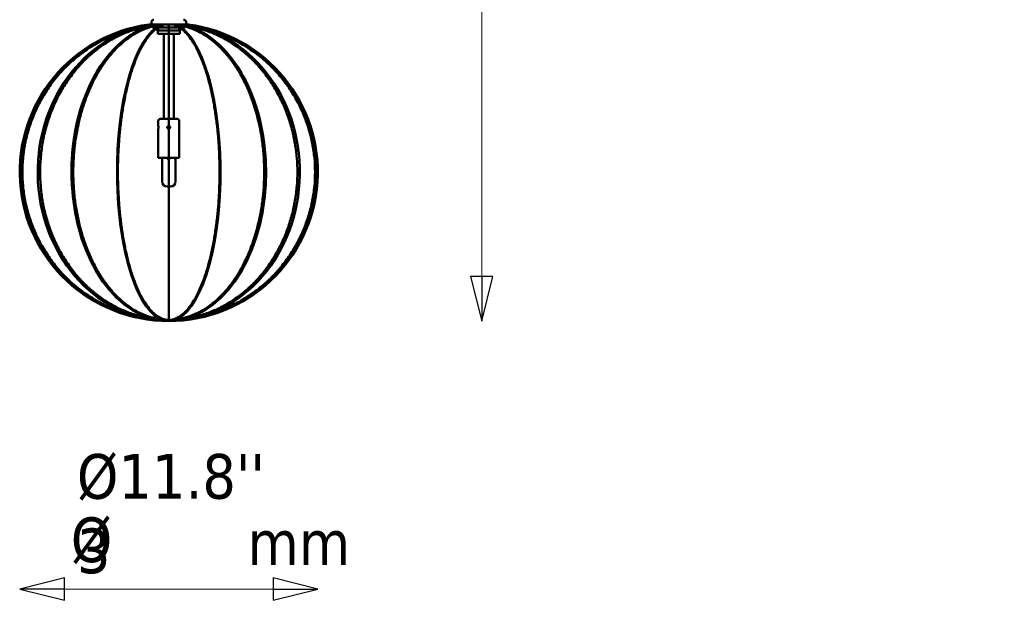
# Model space of a CAD drawing. Header units: millimetres. Extents: x 313 to 4591, y 679 to 5480.
# Tile 8 of 19: x 3562 to 4553, y 679 to 1264. Entities that reach past the tile are written whole.
import ezdxf

# ---------------------------------------------------------------- set-up
doc = ezdxf.new("R2010")
doc.units = ezdxf.units.MM
doc.header["$LTSCALE"] = 15
for name, color, linetype, lineweight in [('Symbol (ISO)', 7, 'Continuous', 25), ('Widoczne (ISO)', 7, 'Continuous', 50), ('Wymiar (ISO)', 7, 'Continuous', 25)]:
    doc.layers.add(name, color=color, linetype=linetype, lineweight=lineweight)
doc.styles.add('Tekst notatki (ISO)', font='tahoma.ttf')
doc.dimstyles.new('Domyślne (ISO)', dxfattribs={"dimscale": 15, "dimtxt": 3, "dimasz": 3, "dimexe": 3.175, "dimexo": 0, "dimgap": 0.762, "dimtad": 1, "dimdec": 1, "dimlfac": 0.03937, "dimrnd": 1e-08, "dimzin": 0, "dimdsep": 46, "dimtxsty": 'Tekst notatki (ISO)', "dimblk": 'Filled-1', "dimcen": 0.09, "dimdle": 10, "dimclrd": 256, "dimclre": 256, "dimclrt": 256, "dimazin": 2, "dimtfac": 1, "dimtmove": 0, "dimatfit": 3, "dimfxl": 1, "dimtolj": 1, "dimlwd": 15, "dimlwe": 15, "dimarcsym": 0})

# ---------------------------------------------------------------- blocks, each defined once
blk = doc.blocks.new('Filled-1')
at = {"color": 0}
for p, q in [((0, 0), (-1, 0.25)), ((-1, 0.25), (-1, -0.25)), ((-1, 0), (0, 0)), ((-1, -0.25), (0, 0))]:
    blk.add_line(p, q, dxfattribs=at)
at = {"color": 0, "flags": 128}
blk.add_lwpolyline([(-1, -0.25), (0, 0), (-1, 0.25), (-1, -0.25)], dxfattribs=at)
at = {"color": 0}
blk.add_solid([(-1, -0.25), (0, 0), (-1, 0.25), (-1, -0.25)], dxfattribs=at)
blk = doc.blocks.new('*D18')
at = {"layer": 'Defpoints', "color": 0, "transparency": 16777216}
for p in [(3767.26, 2657.19), (4027.26, 2657.19), (3712.26, 960.69)]:
    blk.add_point(p, dxfattribs=at)
at = {"layer": 'Wymiar (ISO)', "lineweight": 15, "transparency": 16777216}
blk.add_line((4027.26, 1005.69), (4027.26, 2612.19), dxfattribs=at)
at = {"layer": 'Wymiar (ISO)', "lineweight": 15, "transparency": 16777216, "xscale": 45, "yscale": 45, "zscale": 45}
for p, rotation in [((4027.26, 2657.19), 90), ((4027.26, 960.69), 270)]:
    blk.add_blockref('Filled-1', p, dxfattribs=dict(at, rotation=rotation))
at = {"layer": 'Wymiar (ISO)', "lineweight": 18, "transparency": 16777216, "insert": (3892.84, 1660.68), "char_height": 45, "attachment_point": 1, "rotation": 90, "style": 'Tekst notatki (ISO)'}
blk.add_mtext("\\A1; ''\\fTahoma|b0|i0;{\\H45.0000;20.5'' - 520 mm\\P}\\fTahoma|b0|i0;{\\H45.0000;138.6'' - 3520 mm\\P}", dxfattribs=at)
blk = doc.blocks.new('*D22')
at = {"layer": 'Defpoints', "color": 0, "transparency": 16777216}
for p in [(3562.26, 1110.69), (3862.26, 1110.69), (3862.26, 690.69)]:
    blk.add_point(p, dxfattribs=at)
at = {"layer": 'Wymiar (ISO)', "lineweight": 15, "transparency": 16777216}
blk.add_line((3607.26, 690.69), (3817.26, 690.69), dxfattribs=at)
at = {"layer": 'Wymiar (ISO)', "lineweight": 15, "transparency": 16777216, "xscale": 45, "yscale": 45, "zscale": 45, "rotation": 180}
blk.add_blockref('Filled-1', (3562.26, 690.69), dxfattribs=at)
at = {"layer": 'Wymiar (ISO)', "lineweight": 15, "transparency": 16777216, "xscale": 45, "yscale": 45, "zscale": 45}
blk.add_blockref('Filled-1', (3862.26, 690.69), dxfattribs=at)
at = {"layer": 'Wymiar (ISO)', "lineweight": 18, "transparency": 16777216, "insert": (3619.84, 826.77), "char_height": 45, "attachment_point": 1, "style": 'Tekst notatki (ISO)'}
blk.add_mtext("\\A1;\\fTahoma|b0|i0;{\\H45.0000;Ø11.8''}\\P3", dxfattribs=at)

msp = doc.modelspace()

# ---------------------------------------------------------------- linework, layer by layer
at = {"layer": 'Widoczne (ISO)'}
for p, q in [((3692.26, 1259.35), (3692.26, 1259.19)), ((3692.26, 1259.19), (3732.26, 1259.19)), ((3694.76, 1261.69), (3694.76, 1259.19)), ((3694.76, 1259.19), (3729.76, 1259.19)), ((3695.76, 1259.19), (3695.76, 1256.19)), ((3712.26, 960.69), (3712.26, 1259.39)), ((3712.26, 961.88), (3712.26, 1258.59)), ((3728.76, 1259.19), (3728.76, 1256.19)), ((3729.76, 1261.69), (3729.76, 1259.19)), ((3732.26, 1259.35), (3732.26, 1259.19)), ((3695.76, 1256.19), (3728.76, 1256.19)), ((3700.88, 1256.19), (3700.88, 1252.49)), ((3700.88, 1252.49), (3701.26, 1252.49)), ((3701.19, 1252.19), (3700.88, 1252.49)), ((3701.26, 1252.19), (3701.19, 1252.19)), ((3701.26, 1254.4), (3701.26, 1253.19)), ((3701.26, 1253.19), (3723.26, 1253.19)), ((3701.26, 1253.19), (3701.26, 1249.96)), ((3701.26, 1249.96), (3723.26, 1249.96)), ((3701.76, 1256.19), (3701.76, 1253.42)), ((3701.76, 1256.19), (3722.76, 1256.19)), ((3707.26, 1249.96), (3707.26, 1164.19)), ((3717.26, 1249.96), (3717.26, 1164.19)), ((3722.76, 1256.19), (3722.76, 1253.42)), ((3723.26, 1253.19), (3723.26, 1254.45)), ((3723.26, 1249.96), (3723.26, 1253.19)), ((3701.76, 1157.19), (3701.76, 1162.19)), ((3703.76, 1164.19), (3720.76, 1164.19)), ((3722.76, 1157.19), (3722.76, 1162.19)), ((3701.76, 1125.19), (3701.76, 1154.19)), ((3712.26, 1157.19), (3712.26, 1154.19)), ((3712.26, 1154.19), (3712.26, 1157.19)), ((3722.76, 1125.19), (3722.76, 1154.19)), ((3701.76, 1125.19), (3722.76, 1125.19)), ((3705.51, 1101.19), (3705.51, 1123.19)), ((3710.26, 1125.19), (3710.26, 1125.15)), ((3714.26, 1125.15), (3714.26, 1125.19)), ((3719.01, 1101.19), (3719.01, 1123.19)), ((3714.01, 1096.19), (3710.51, 1096.19)), ((3712.26, 1096.19), (3712.26, 960.69)), ((3712.26, 961.88), (3712.26, 1096.19))]:
    msp.add_line(p, q, dxfattribs=at)
for centre, radius, start, end in [((3712.26, 1110.69), 150, 97.54517, 270), ((3712.26, 1110.69), 150, 97.54517, 270), ((3712.26, 1110.69), 148.81, 96.36614, 270), ((3697.26, 1261.69), 2.5, 90, 180), ((3712.26, 1110.69), 150, 270, 82.45483), ((3712.26, 1110.69), 150, 270, 82.45483), ((3712.26, 1110.69), 148.81, 270, 83.63386), ((3727.26, 1261.69), 2.5, 0, 90), ((3712.26, 1180.26), 75, 81.5662, 81.95215), ((3703.76, 1162.19), 2, 90, 180), ((3720.76, 1162.19), 2, 0, 90), ((3707.51, 1123.19), 2, 90, 180), ((3717.01, 1123.19), 2, 0, 90), ((3710.51, 1101.19), 5, 180, 270), ((3714.01, 1101.19), 5, 270, 0)]:
    msp.add_arc(centre, radius, start, end, dxfattribs=at)
for ratio, start_param, end_param in [(0.879385, 3.274653, 6.283185), (0.879385, 3.273281, 6.283185), (0.652704, 3.310931, 6.283185), (0.652704, 3.273281, 6.283185), (0.347296, 3.273281, 6.283185), (0.879385, 0, 3.009905), (0.652704, 0, 3.009905), (0.347296, 0, 3.009905), (0.879385, 0, 3.008532), (0.652704, 0, 2.972255), (0.347296, 3.387158, 6.283185), (0.347296, 0, 2.896027)]:
    msp.add_ellipse((3712.26, 1110.69), major_axis=(0, -150), ratio=ratio, start_param=start_param, end_param=end_param, dxfattribs=at)
for points, knots in [([(3712.26, 961.88), (3707.66, 961.88), (3702.86, 962.1), (3693.09, 963.06), (3688.13, 963.81), (3678.31, 965.8), (3673.45, 967.06), (3664.07, 969.99), (3659.55, 971.67), (3651.11, 975.25), (3646.79, 977.31), (3638.21, 981.98), (3633.94, 984.58), (3625.7, 990.22), (3621.72, 993.25), (3614.23, 999.56), (3610.72, 1002.84), (3604.34, 1009.38), (3601.17, 1012.93), (3595.07, 1020.49), (3592.14, 1024.51), (3586.71, 1032.83), (3584.2, 1037.13), (3579.7, 1045.77), (3577.71, 1050.12), (3574.3, 1058.55), (3572.72, 1063.03), (3569.94, 1072.31), (3568.75, 1077.12), (3566.86, 1086.83), (3566.16, 1091.74), (3565.25, 1101.4), (3565.04, 1106.15), (3565.04, 1110.69), (3565.04, 1115.23), (3565.25, 1119.98), (3566.16, 1129.63), (3566.86, 1134.54), (3568.75, 1144.25), (3569.94, 1149.06), (3572.72, 1158.35), (3574.3, 1162.82), (3577.71, 1171.25), (3579.7, 1175.6), (3584.2, 1184.25), (3586.71, 1188.55), (3592.14, 1196.86), (3595.07, 1200.88), (3601.17, 1208.45), (3604.34, 1212), (3610.72, 1218.53), (3614.23, 1221.81), (3621.72, 1228.13), (3625.7, 1231.16), (3633.94, 1236.79), (3638.21, 1239.39), (3646.79, 1244.06), (3651.11, 1246.13), (3659.55, 1249.71), (3664.07, 1251.38), (3673.45, 1254.32), (3678.31, 1255.57), (3687.47, 1257.44), (3691.76, 1258.11), (3696.01, 1258.59)], [-22.087979, -22.087979, -22.087979, -22.087979, -20.688712, -20.688712, -19.289446, -19.289446, -17.890179, -17.890179, -16.490912, -16.490912, -15.102969, -15.102969, -13.715027, -13.715027, -12.327084, -12.327084, -10.939141, -10.939141, -9.56628, -9.56628, -8.193418, -8.193418, -6.820557, -6.820557, -5.447696, -5.447696, -4.085772, -4.085772, -2.723848, -2.723848, -1.361924, -1.361924, 0, 0, 0, 1.361924, 1.361924, 2.723848, 2.723848, 4.085772, 4.085772, 5.447696, 5.447696, 6.820557, 6.820557, 8.193418, 8.193418, 9.56628, 9.56628, 10.939141, 10.939141, 12.327084, 12.327084, 13.715027, 13.715027, 15.102969, 15.102969, 16.490912, 16.490912, 17.890179, 17.890179, 19.289446, 19.289446, 20.501308, 20.501308, 20.501308, 20.501308]), ([(3712.26, 961.88), (3707.66, 961.88), (3702.86, 962.1), (3693.09, 963.06), (3688.13, 963.81), (3678.31, 965.8), (3673.45, 967.06), (3664.07, 969.99), (3659.55, 971.67), (3651.11, 975.25), (3646.79, 977.31), (3638.21, 981.98), (3633.94, 984.58), (3625.7, 990.22), (3621.72, 993.25), (3614.23, 999.56), (3610.72, 1002.84), (3604.34, 1009.38), (3601.17, 1012.93), (3595.07, 1020.49), (3592.14, 1024.51), (3586.71, 1032.83), (3584.2, 1037.13), (3579.7, 1045.77), (3577.71, 1050.12), (3574.3, 1058.55), (3572.72, 1063.03), (3569.94, 1072.31), (3568.75, 1077.12), (3566.86, 1086.83), (3566.16, 1091.74), (3565.25, 1101.4), (3565.04, 1106.15), (3565.04, 1110.69), (3565.04, 1115.23), (3565.25, 1119.98), (3566.16, 1129.63), (3566.86, 1134.54), (3568.75, 1144.25), (3569.94, 1149.06), (3572.72, 1158.35), (3574.3, 1162.82), (3577.71, 1171.25), (3579.7, 1175.6), (3584.2, 1184.25), (3586.71, 1188.55), (3592.14, 1196.86), (3595.07, 1200.88), (3601.17, 1208.45), (3604.34, 1212), (3610.72, 1218.53), (3614.23, 1221.81), (3621.72, 1228.13), (3625.7, 1231.16), (3633.94, 1236.79), (3638.21, 1239.39), (3646.79, 1244.06), (3651.11, 1246.13), (3659.55, 1249.71), (3664.07, 1251.38), (3673.45, 1254.32), (3678.31, 1255.57), (3687.39, 1257.42), (3691.59, 1258.08), (3695.76, 1258.56)], [-22.087979, -22.087979, -22.087979, -22.087979, -20.688712, -20.688712, -19.289446, -19.289446, -17.890179, -17.890179, -16.490912, -16.490912, -15.102969, -15.102969, -13.715027, -13.715027, -12.327084, -12.327084, -10.939141, -10.939141, -9.56628, -9.56628, -8.193418, -8.193418, -6.820557, -6.820557, -5.447696, -5.447696, -4.085772, -4.085772, -2.723848, -2.723848, -1.361924, -1.361924, 0, 0, 0, 1.361924, 1.361924, 2.723848, 2.723848, 4.085772, 4.085772, 5.447696, 5.447696, 6.820557, 6.820557, 8.193418, 8.193418, 9.56628, 9.56628, 10.939141, 10.939141, 12.327084, 12.327084, 13.715027, 13.715027, 15.102969, 15.102969, 16.490912, 16.490912, 17.890179, 17.890179, 19.289446, 19.289446, 20.477465, 20.477465, 20.477465, 20.477465]), ([(3712.26, 961.88), (3708.22, 961.88), (3703.99, 962.1), (3695.4, 963.06), (3691.04, 963.81), (3682.4, 965.8), (3678.13, 967.06), (3669.88, 969.99), (3665.91, 971.67), (3658.48, 975.25), (3654.69, 977.31), (3647.14, 981.98), (3643.39, 984.58), (3636.14, 990.22), (3632.64, 993.25), (3626.05, 999.56), (3622.97, 1002.84), (3617.35, 1009.38), (3614.56, 1012.93), (3609.2, 1020.49), (3606.63, 1024.51), (3601.85, 1032.83), (3599.64, 1037.13), (3595.69, 1045.77), (3593.94, 1050.12), (3590.94, 1058.55), (3589.55, 1063.03), (3587.11, 1072.31), (3586.06, 1077.12), (3584.4, 1086.83), (3583.78, 1091.74), (3582.98, 1101.4), (3582.8, 1106.15), (3582.8, 1110.69), (3582.8, 1115.23), (3582.98, 1119.98), (3583.78, 1129.63), (3584.4, 1134.54), (3586.06, 1144.25), (3587.11, 1149.06), (3589.55, 1158.35), (3590.94, 1162.82), (3593.94, 1171.25), (3595.69, 1175.6), (3599.64, 1184.25), (3601.85, 1188.55), (3606.63, 1196.86), (3609.2, 1200.88), (3614.56, 1208.45), (3617.35, 1212), (3622.97, 1218.53), (3626.05, 1221.81), (3632.64, 1228.13), (3636.14, 1231.16), (3643.39, 1236.79), (3647.14, 1239.39), (3654.69, 1244.06), (3658.48, 1246.13), (3665.91, 1249.71), (3669.88, 1251.38), (3678.13, 1254.32), (3682.4, 1255.57), (3690.46, 1257.44), (3694.23, 1258.11), (3697.97, 1258.59)], [-22.087979, -22.087979, -22.087979, -22.087979, -20.688712, -20.688712, -19.289446, -19.289446, -17.890179, -17.890179, -16.490912, -16.490912, -15.102969, -15.102969, -13.715027, -13.715027, -12.327084, -12.327084, -10.939141, -10.939141, -9.56628, -9.56628, -8.193418, -8.193418, -6.820557, -6.820557, -5.447696, -5.447696, -4.085772, -4.085772, -2.723848, -2.723848, -1.361924, -1.361924, 0, 0, 0, 1.361924, 1.361924, 2.723848, 2.723848, 4.085772, 4.085772, 5.447696, 5.447696, 6.820557, 6.820557, 8.193418, 8.193418, 9.56628, 9.56628, 10.939141, 10.939141, 12.327084, 12.327084, 13.715027, 13.715027, 15.102969, 15.102969, 16.490912, 16.490912, 17.890179, 17.890179, 19.289446, 19.289446, 20.501308, 20.501308, 20.501308, 20.501308]), ([(3712.26, 961.88), (3709.26, 961.88), (3706.12, 962.1), (3699.75, 963.06), (3696.51, 963.81), (3690.1, 965.8), (3686.93, 967.06), (3680.8, 969.99), (3677.85, 971.67), (3672.34, 975.25), (3669.53, 977.31), (3663.93, 981.98), (3661.14, 984.58), (3655.76, 990.22), (3653.16, 993.25), (3648.27, 999.56), (3645.98, 1002.84), (3641.82, 1009.38), (3639.75, 1012.93), (3635.77, 1020.49), (3633.86, 1024.51), (3630.31, 1032.83), (3628.67, 1037.13), (3625.74, 1045.77), (3624.44, 1050.12), (3622.21, 1058.55), (3621.18, 1063.03), (3619.37, 1072.31), (3618.59, 1077.12), (3617.36, 1086.83), (3616.9, 1091.74), (3616.31, 1101.4), (3616.17, 1106.15), (3616.17, 1110.69), (3616.17, 1115.23), (3616.31, 1119.98), (3616.9, 1129.63), (3617.36, 1134.54), (3618.59, 1144.25), (3619.37, 1149.06), (3621.18, 1158.35), (3622.21, 1162.82), (3624.44, 1171.25), (3625.74, 1175.6), (3628.67, 1184.25), (3630.31, 1188.55), (3633.86, 1196.86), (3635.77, 1200.88), (3639.75, 1208.45), (3641.82, 1212), (3645.98, 1218.53), (3648.27, 1221.81), (3653.16, 1228.13), (3655.76, 1231.16), (3661.14, 1236.79), (3663.93, 1239.39), (3669.53, 1244.06), (3672.34, 1246.13), (3677.85, 1249.71), (3680.8, 1251.38), (3686.93, 1254.32), (3690.1, 1255.57), (3696.08, 1257.44), (3698.88, 1258.11), (3701.65, 1258.59)], [-22.087979, -22.087979, -22.087979, -22.087979, -20.688712, -20.688712, -19.289446, -19.289446, -17.890179, -17.890179, -16.490912, -16.490912, -15.102969, -15.102969, -13.715027, -13.715027, -12.327084, -12.327084, -10.939141, -10.939141, -9.56628, -9.56628, -8.193418, -8.193418, -6.820557, -6.820557, -5.447696, -5.447696, -4.085772, -4.085772, -2.723848, -2.723848, -1.361924, -1.361924, 0, 0, 0, 1.361924, 1.361924, 2.723848, 2.723848, 4.085772, 4.085772, 5.447696, 5.447696, 6.820557, 6.820557, 8.193418, 8.193418, 9.56628, 9.56628, 10.939141, 10.939141, 12.327084, 12.327084, 13.715027, 13.715027, 15.102969, 15.102969, 16.490912, 16.490912, 17.890179, 17.890179, 19.289446, 19.289446, 20.501308, 20.501308, 20.501308, 20.501308]), ([(3712.26, 961.88), (3710.66, 961.88), (3708.99, 962.1), (3705.6, 963.06), (3703.88, 963.81), (3700.47, 965.8), (3698.78, 967.06), (3695.52, 969.99), (3693.95, 971.67), (3691.02, 975.25), (3689.52, 977.31), (3686.54, 981.98), (3685.06, 984.58), (3682.2, 990.22), (3680.81, 993.25), (3678.21, 999.56), (3676.99, 1002.84), (3674.78, 1009.38), (3673.68, 1012.93), (3671.56, 1020.49), (3670.54, 1024.51), (3668.65, 1032.83), (3667.78, 1037.13), (3666.22, 1045.77), (3665.53, 1050.12), (3664.35, 1058.55), (3663.8, 1063.03), (3662.83, 1072.31), (3662.42, 1077.12), (3661.76, 1086.83), (3661.52, 1091.74), (3661.2, 1101.4), (3661.13, 1106.15), (3661.13, 1110.69), (3661.13, 1115.23), (3661.2, 1119.98), (3661.52, 1129.63), (3661.76, 1134.54), (3662.42, 1144.25), (3662.83, 1149.06), (3663.8, 1158.35), (3664.35, 1162.82), (3665.53, 1171.25), (3666.22, 1175.6), (3667.78, 1184.25), (3668.65, 1188.55), (3670.54, 1196.86), (3671.56, 1200.88), (3673.68, 1208.45), (3674.78, 1212), (3676.99, 1218.53), (3678.21, 1221.81), (3680.81, 1228.13), (3682.2, 1231.16), (3685.06, 1236.79), (3686.54, 1239.39), (3689.52, 1244.06), (3691.02, 1246.13), (3693.95, 1249.71), (3695.52, 1251.38), (3698.78, 1254.32), (3700.47, 1255.57), (3703.65, 1257.44), (3705.14, 1258.11), (3706.61, 1258.59)], [-22.087979, -22.087979, -22.087979, -22.087979, -20.688712, -20.688712, -19.289446, -19.289446, -17.890179, -17.890179, -16.490912, -16.490912, -15.102969, -15.102969, -13.715027, -13.715027, -12.327084, -12.327084, -10.939141, -10.939141, -9.56628, -9.56628, -8.193418, -8.193418, -6.820557, -6.820557, -5.447696, -5.447696, -4.085772, -4.085772, -2.723848, -2.723848, -1.361924, -1.361924, 0, 0, 0, 1.361924, 1.361924, 2.723848, 2.723848, 4.085772, 4.085772, 5.447696, 5.447696, 6.820557, 6.820557, 8.193418, 8.193418, 9.56628, 9.56628, 10.939141, 10.939141, 12.327084, 12.327084, 13.715027, 13.715027, 15.102969, 15.102969, 16.490912, 16.490912, 17.890179, 17.890179, 19.289446, 19.289446, 20.501308, 20.501308, 20.501308, 20.501308]), ([(3692.56, 1259.39), (3692.36, 1259.36), (3692.26, 1259.35), (3692.26, 1259.35), (3692.36, 1259.36), (3692.56, 1259.39)], [5.6941242, 5.6941242, 5.6941242, 5.6941242, 6.03471, 6.03471, 6.3752959, 6.3752959, 6.3752959, 6.3752959]), ([(3694.94, 1259.39), (3694.34, 1259.36), (3693.85, 1259.35), (3693.08, 1259.35), (3692.77, 1259.36), (3692.56, 1259.39)], [5.6941242, 5.6941242, 5.6941242, 5.6941242, 6.03471, 6.03471, 6.3752959, 6.3752959, 6.3752959, 6.3752959]), ([(3692.56, 1259.39), (3692.77, 1259.36), (3693.08, 1259.35), (3693.81, 1259.35), (3694.24, 1259.36), (3694.76, 1259.38)], [5.6941242, 5.6941242, 5.6941242, 5.6941242, 6.03471, 6.03471, 6.3403195, 6.3403195, 6.3403195, 6.3403195]), ([(3699.4, 1259.39), (3698.49, 1259.36), (3697.67, 1259.35), (3696.21, 1259.35), (3695.53, 1259.36), (3694.94, 1259.39)], [5.6941242, 5.6941242, 5.6941242, 5.6941242, 6.03471, 6.03471, 6.3752959, 6.3752959, 6.3752959, 6.3752959]), ([(3705.42, 1259.39), (3704.3, 1259.36), (3703.24, 1259.35), (3701.27, 1259.35), (3700.31, 1259.36), (3699.4, 1259.39)], [5.6941242, 5.6941242, 5.6941242, 5.6941242, 6.03471, 6.03471, 6.3752959, 6.3752959, 6.3752959, 6.3752959]), ([(3712.26, 1259.39), (3711.07, 1259.36), (3709.9, 1259.35), (3707.67, 1259.35), (3706.53, 1259.36), (3705.42, 1259.39)], [5.6941242, 5.6941242, 5.6941242, 5.6941242, 6.03471, 6.03471, 6.3752959, 6.3752959, 6.3752959, 6.3752959]), ([(3719.1, 1259.39), (3717.98, 1259.36), (3716.85, 1259.35), (3714.61, 1259.35), (3713.44, 1259.36), (3712.26, 1259.39)], [5.6941242, 5.6941242, 5.6941242, 5.6941242, 6.03471, 6.03471, 6.3752959, 6.3752959, 6.3752959, 6.3752959]), ([(3712.26, 961.88), (3713.85, 961.88), (3715.52, 962.1), (3718.91, 963.06), (3720.64, 963.81), (3724.05, 965.8), (3725.74, 967.06), (3728.99, 969.99), (3730.56, 971.67), (3733.49, 975.25), (3734.99, 977.31), (3737.97, 981.98), (3739.46, 984.58), (3742.32, 990.22), (3743.7, 993.25), (3746.3, 999.56), (3747.52, 1002.84), (3749.74, 1009.38), (3750.84, 1012.93), (3752.96, 1020.49), (3753.97, 1024.51), (3755.86, 1032.83), (3756.73, 1037.13), (3758.29, 1045.77), (3758.98, 1050.12), (3760.17, 1058.55), (3760.72, 1063.03), (3761.68, 1072.31), (3762.1, 1077.12), (3762.75, 1086.83), (3763, 1091.74), (3763.31, 1101.4), (3763.38, 1106.15), (3763.38, 1110.69), (3763.38, 1115.23), (3763.31, 1119.98), (3763, 1129.63), (3762.75, 1134.54), (3762.1, 1144.25), (3761.68, 1149.06), (3760.72, 1158.35), (3760.17, 1162.82), (3758.98, 1171.25), (3758.29, 1175.6), (3756.73, 1184.25), (3755.86, 1188.55), (3753.97, 1196.86), (3752.96, 1200.88), (3750.84, 1208.45), (3749.74, 1212), (3747.52, 1218.53), (3746.3, 1221.81), (3743.7, 1228.13), (3742.32, 1231.16), (3739.46, 1236.79), (3737.97, 1239.39), (3734.99, 1244.06), (3733.49, 1246.13), (3730.56, 1249.71), (3728.99, 1251.38), (3725.74, 1254.32), (3724.05, 1255.57), (3720.87, 1257.44), (3719.38, 1258.11), (3717.9, 1258.59)], [-22.087979, -22.087979, -22.087979, -22.087979, -20.688712, -20.688712, -19.289446, -19.289446, -17.890179, -17.890179, -16.490912, -16.490912, -15.102969, -15.102969, -13.715027, -13.715027, -12.327084, -12.327084, -10.939141, -10.939141, -9.56628, -9.56628, -8.193418, -8.193418, -6.820557, -6.820557, -5.447696, -5.447696, -4.085772, -4.085772, -2.723848, -2.723848, -1.361924, -1.361924, 0, 0, 0, 1.361924, 1.361924, 2.723848, 2.723848, 4.085772, 4.085772, 5.447696, 5.447696, 6.820557, 6.820557, 8.193418, 8.193418, 9.56628, 9.56628, 10.939141, 10.939141, 12.327084, 12.327084, 13.715027, 13.715027, 15.102969, 15.102969, 16.490912, 16.490912, 17.890179, 17.890179, 19.289446, 19.289446, 20.501308, 20.501308, 20.501308, 20.501308]), ([(3712.26, 961.88), (3715.26, 961.88), (3718.39, 962.1), (3724.77, 963.06), (3728.01, 963.81), (3734.42, 965.8), (3737.59, 967.06), (3743.71, 969.99), (3746.66, 971.67), (3752.17, 975.25), (3754.99, 977.31), (3760.59, 981.98), (3763.37, 984.58), (3768.75, 990.22), (3771.35, 993.25), (3776.24, 999.56), (3778.53, 1002.84), (3782.7, 1009.38), (3784.77, 1012.93), (3788.75, 1020.49), (3790.66, 1024.51), (3794.21, 1032.83), (3795.84, 1037.13), (3798.78, 1045.77), (3800.08, 1050.12), (3802.3, 1058.55), (3803.34, 1063.03), (3805.15, 1072.31), (3805.92, 1077.12), (3807.16, 1086.83), (3807.61, 1091.74), (3808.21, 1101.4), (3808.34, 1106.15), (3808.34, 1110.69), (3808.34, 1115.23), (3808.21, 1119.98), (3807.61, 1129.63), (3807.16, 1134.54), (3805.92, 1144.25), (3805.15, 1149.06), (3803.34, 1158.35), (3802.3, 1162.82), (3800.08, 1171.25), (3798.78, 1175.6), (3795.84, 1184.25), (3794.21, 1188.55), (3790.66, 1196.86), (3788.75, 1200.88), (3784.77, 1208.45), (3782.7, 1212), (3778.53, 1218.53), (3776.24, 1221.81), (3771.35, 1228.13), (3768.75, 1231.16), (3763.37, 1236.79), (3760.59, 1239.39), (3754.99, 1244.06), (3752.17, 1246.13), (3746.66, 1249.71), (3743.71, 1251.38), (3737.59, 1254.32), (3734.42, 1255.57), (3728.44, 1257.44), (3725.63, 1258.11), (3722.86, 1258.59)], [-22.087979, -22.087979, -22.087979, -22.087979, -20.688712, -20.688712, -19.289446, -19.289446, -17.890179, -17.890179, -16.490912, -16.490912, -15.102969, -15.102969, -13.715027, -13.715027, -12.327084, -12.327084, -10.939141, -10.939141, -9.56628, -9.56628, -8.193418, -8.193418, -6.820557, -6.820557, -5.447696, -5.447696, -4.085772, -4.085772, -2.723848, -2.723848, -1.361924, -1.361924, 0, 0, 0, 1.361924, 1.361924, 2.723848, 2.723848, 4.085772, 4.085772, 5.447696, 5.447696, 6.820557, 6.820557, 8.193418, 8.193418, 9.56628, 9.56628, 10.939141, 10.939141, 12.327084, 12.327084, 13.715027, 13.715027, 15.102969, 15.102969, 16.490912, 16.490912, 17.890179, 17.890179, 19.289446, 19.289446, 20.501308, 20.501308, 20.501308, 20.501308]), ([(3712.26, 961.88), (3716.3, 961.88), (3720.52, 962.1), (3729.11, 963.06), (3733.48, 963.81), (3742.11, 965.8), (3746.39, 967.06), (3754.63, 969.99), (3758.61, 971.67), (3766.03, 975.25), (3769.83, 977.31), (3777.37, 981.98), (3781.13, 984.58), (3788.37, 990.22), (3791.87, 993.25), (3798.46, 999.56), (3801.55, 1002.84), (3807.16, 1009.38), (3809.95, 1012.93), (3815.31, 1020.49), (3817.89, 1024.51), (3822.67, 1032.83), (3824.87, 1037.13), (3828.83, 1045.77), (3830.57, 1050.12), (3833.57, 1058.55), (3834.97, 1063.03), (3837.41, 1072.31), (3838.45, 1077.12), (3840.11, 1086.83), (3840.73, 1091.74), (3841.53, 1101.4), (3841.71, 1106.15), (3841.71, 1110.69), (3841.71, 1115.23), (3841.53, 1119.98), (3840.73, 1129.63), (3840.11, 1134.54), (3838.45, 1144.25), (3837.41, 1149.06), (3834.97, 1158.35), (3833.57, 1162.82), (3830.57, 1171.25), (3828.83, 1175.6), (3824.87, 1184.25), (3822.67, 1188.55), (3817.89, 1196.86), (3815.31, 1200.88), (3809.95, 1208.45), (3807.16, 1212), (3801.55, 1218.53), (3798.46, 1221.81), (3791.87, 1228.13), (3788.37, 1231.16), (3781.13, 1236.79), (3777.37, 1239.39), (3769.83, 1244.06), (3766.03, 1246.13), (3758.61, 1249.71), (3754.63, 1251.38), (3746.39, 1254.32), (3742.11, 1255.57), (3734.05, 1257.44), (3730.28, 1258.11), (3726.55, 1258.59)], [-22.087979, -22.087979, -22.087979, -22.087979, -20.688712, -20.688712, -19.289446, -19.289446, -17.890179, -17.890179, -16.490912, -16.490912, -15.102969, -15.102969, -13.715027, -13.715027, -12.327084, -12.327084, -10.939141, -10.939141, -9.56628, -9.56628, -8.193418, -8.193418, -6.820557, -6.820557, -5.447696, -5.447696, -4.085772, -4.085772, -2.723848, -2.723848, -1.361924, -1.361924, 0, 0, 0, 1.361924, 1.361924, 2.723848, 2.723848, 4.085772, 4.085772, 5.447696, 5.447696, 6.820557, 6.820557, 8.193418, 8.193418, 9.56628, 9.56628, 10.939141, 10.939141, 12.327084, 12.327084, 13.715027, 13.715027, 15.102969, 15.102969, 16.490912, 16.490912, 17.890179, 17.890179, 19.289446, 19.289446, 20.501308, 20.501308, 20.501308, 20.501308]), ([(3712.26, 961.88), (3716.85, 961.88), (3721.66, 962.1), (3731.42, 963.06), (3736.39, 963.81), (3746.21, 965.8), (3751.07, 967.06), (3760.45, 969.99), (3764.97, 971.67), (3773.41, 975.25), (3777.72, 977.31), (3786.31, 981.98), (3790.57, 984.58), (3798.81, 990.22), (3802.79, 993.25), (3810.29, 999.56), (3813.8, 1002.84), (3820.18, 1009.38), (3823.35, 1012.93), (3829.45, 1020.49), (3832.37, 1024.51), (3837.81, 1032.83), (3840.32, 1037.13), (3844.81, 1045.77), (3846.8, 1050.12), (3850.21, 1058.55), (3851.8, 1063.03), (3854.57, 1072.31), (3855.76, 1077.12), (3857.65, 1086.83), (3858.35, 1091.74), (3859.26, 1101.4), (3859.47, 1106.15), (3859.47, 1110.69), (3859.47, 1115.23), (3859.26, 1119.98), (3858.35, 1129.63), (3857.65, 1134.54), (3855.76, 1144.25), (3854.57, 1149.06), (3851.8, 1158.35), (3850.21, 1162.82), (3846.8, 1171.25), (3844.81, 1175.6), (3840.32, 1184.25), (3837.81, 1188.55), (3832.37, 1196.86), (3829.45, 1200.88), (3823.35, 1208.45), (3820.18, 1212), (3813.8, 1218.53), (3810.29, 1221.81), (3802.79, 1228.13), (3798.81, 1231.16), (3790.57, 1236.79), (3786.31, 1239.39), (3777.72, 1244.06), (3773.41, 1246.13), (3764.97, 1249.71), (3760.45, 1251.38), (3751.07, 1254.32), (3746.21, 1255.57), (3737.04, 1257.44), (3732.75, 1258.11), (3728.51, 1258.59)], [-22.087979, -22.087979, -22.087979, -22.087979, -20.688712, -20.688712, -19.289446, -19.289446, -17.890179, -17.890179, -16.490912, -16.490912, -15.102969, -15.102969, -13.715027, -13.715027, -12.327084, -12.327084, -10.939141, -10.939141, -9.56628, -9.56628, -8.193418, -8.193418, -6.820557, -6.820557, -5.447696, -5.447696, -4.085772, -4.085772, -2.723848, -2.723848, -1.361924, -1.361924, 0, 0, 0, 1.361924, 1.361924, 2.723848, 2.723848, 4.085772, 4.085772, 5.447696, 5.447696, 6.820557, 6.820557, 8.193418, 8.193418, 9.56628, 9.56628, 10.939141, 10.939141, 12.327084, 12.327084, 13.715027, 13.715027, 15.102969, 15.102969, 16.490912, 16.490912, 17.890179, 17.890179, 19.289446, 19.289446, 20.501308, 20.501308, 20.501308, 20.501308]), ([(3728.76, 1258.56), (3732.92, 1258.08), (3737.13, 1257.42), (3746.21, 1255.57), (3751.07, 1254.32), (3760.45, 1251.38), (3764.97, 1249.71), (3773.41, 1246.13), (3777.72, 1244.06), (3786.31, 1239.39), (3790.57, 1236.79), (3798.81, 1231.16), (3802.79, 1228.13), (3810.29, 1221.81), (3813.8, 1218.53), (3820.18, 1212), (3823.35, 1208.45), (3829.45, 1200.88), (3832.37, 1196.86), (3837.81, 1188.55), (3840.32, 1184.25), (3844.81, 1175.6), (3846.8, 1171.25), (3850.21, 1162.82), (3851.8, 1158.35), (3854.57, 1149.06), (3855.76, 1144.25), (3857.65, 1134.54), (3858.35, 1129.63), (3859.26, 1119.98), (3859.47, 1115.23), (3859.47, 1106.15), (3859.26, 1101.4), (3858.35, 1091.74), (3857.65, 1086.83), (3855.76, 1077.12), (3854.57, 1072.31), (3851.8, 1063.03), (3850.21, 1058.55), (3846.8, 1050.12), (3844.81, 1045.77), (3840.32, 1037.13), (3837.81, 1032.83), (3832.37, 1024.51), (3829.45, 1020.49), (3823.35, 1012.93), (3820.18, 1009.38), (3813.8, 1002.84), (3810.29, 999.56), (3802.79, 993.25), (3798.81, 990.22), (3790.57, 984.58), (3786.31, 981.98), (3777.72, 977.31), (3773.41, 975.25), (3764.97, 971.67), (3760.45, 969.99), (3751.07, 967.06), (3746.21, 965.8), (3736.39, 963.81), (3731.42, 963.06), (3721.66, 962.1), (3716.85, 961.88), (3712.26, 961.88)], [23.698493, 23.698493, 23.698493, 23.698493, 24.886513, 24.886513, 26.285779, 26.285779, 27.685046, 27.685046, 29.072989, 29.072989, 30.460932, 30.460932, 31.848874, 31.848874, 33.236817, 33.236817, 34.609679, 34.609679, 35.98254, 35.98254, 37.355401, 37.355401, 38.728263, 38.728263, 40.090187, 40.090187, 41.45211, 41.45211, 42.814034, 42.814034, 44.175958, 44.175958, 45.537882, 45.537882, 46.899806, 46.899806, 48.26173, 48.26173, 49.623654, 49.623654, 50.996515, 50.996515, 52.369376, 52.369376, 53.742238, 53.742238, 55.115099, 55.115099, 56.503042, 56.503042, 57.890985, 57.890985, 59.278927, 59.278927, 60.66687, 60.66687, 62.066137, 62.066137, 63.465404, 63.465404, 64.864671, 64.864671, 66.263937, 66.263937, 66.263937, 66.263937]), ([(3725.11, 1259.39), (3724.2, 1259.36), (3723.24, 1259.35), (3721.27, 1259.35), (3720.21, 1259.36), (3719.1, 1259.39)], [5.6941242, 5.6941242, 5.6941242, 5.6941242, 6.03471, 6.03471, 6.3752959, 6.3752959, 6.3752959, 6.3752959]), ([(3729.58, 1259.39), (3728.98, 1259.36), (3728.31, 1259.35), (3726.85, 1259.35), (3726.02, 1259.36), (3725.11, 1259.39)], [5.6941242, 5.6941242, 5.6941242, 5.6941242, 6.03471, 6.03471, 6.3752959, 6.3752959, 6.3752959, 6.3752959]), ([(3731.95, 1259.39), (3731.75, 1259.36), (3731.44, 1259.35), (3730.66, 1259.35), (3730.17, 1259.36), (3729.58, 1259.39)], [5.6941242, 5.6941242, 5.6941242, 5.6941242, 6.03471, 6.03471, 6.3752959, 6.3752959, 6.3752959, 6.3752959]), ([(3729.76, 1259.38), (3730.27, 1259.36), (3730.7, 1259.35), (3731.44, 1259.35), (3731.75, 1259.36), (3731.95, 1259.39)], [5.7291005, 5.7291005, 5.7291005, 5.7291005, 6.03471, 6.03471, 6.3752959, 6.3752959, 6.3752959, 6.3752959]), ([(3731.95, 1259.39), (3732.16, 1259.36), (3732.26, 1259.35), (3732.26, 1259.35), (3732.16, 1259.36), (3731.95, 1259.39)], [5.6941242, 5.6941242, 5.6941242, 5.6941242, 6.03471, 6.03471, 6.3752959, 6.3752959, 6.3752959, 6.3752959]), ([(3712.26, 961.88), (3708.22, 961.88), (3703.99, 962.1), (3695.4, 963.06), (3691.04, 963.81), (3682.4, 965.8), (3678.13, 967.06), (3669.88, 969.99), (3665.91, 971.67), (3658.48, 975.25), (3654.69, 977.31), (3647.14, 981.98), (3643.39, 984.58), (3636.14, 990.22), (3632.64, 993.25), (3626.05, 999.56), (3622.97, 1002.84), (3617.35, 1009.38), (3614.56, 1012.93), (3609.2, 1020.49), (3606.63, 1024.51), (3601.85, 1032.83), (3599.64, 1037.13), (3595.69, 1045.77), (3593.94, 1050.12), (3590.94, 1058.55), (3589.55, 1063.03), (3587.11, 1072.31), (3586.06, 1077.12), (3584.4, 1086.83), (3583.78, 1091.74), (3582.98, 1101.4), (3582.8, 1106.15), (3582.8, 1110.69), (3582.8, 1115.23), (3582.98, 1119.98), (3583.78, 1129.63), (3584.4, 1134.54), (3586.06, 1144.25), (3587.11, 1149.06), (3589.55, 1158.35), (3590.94, 1162.82), (3593.94, 1171.25), (3595.69, 1175.6), (3599.64, 1184.25), (3601.85, 1188.55), (3606.63, 1196.86), (3609.2, 1200.88), (3614.56, 1208.45), (3617.35, 1212), (3622.97, 1218.53), (3626.05, 1221.81), (3632.64, 1228.13), (3636.14, 1231.16), (3643.39, 1236.79), (3647.14, 1239.39), (3654.69, 1244.06), (3658.48, 1246.13), (3665.91, 1249.71), (3669.88, 1251.38), (3678.13, 1254.32), (3682.4, 1255.57), (3689.72, 1257.27), (3692.75, 1257.84), (3695.76, 1258.28)], [-22.087979, -22.087979, -22.087979, -22.087979, -20.688712, -20.688712, -19.289446, -19.289446, -17.890179, -17.890179, -16.490912, -16.490912, -15.102969, -15.102969, -13.715027, -13.715027, -12.327084, -12.327084, -10.939141, -10.939141, -9.56628, -9.56628, -8.193418, -8.193418, -6.820557, -6.820557, -5.447696, -5.447696, -4.085772, -4.085772, -2.723848, -2.723848, -1.361924, -1.361924, 0, 0, 0, 1.361924, 1.361924, 2.723848, 2.723848, 4.085772, 4.085772, 5.447696, 5.447696, 6.820557, 6.820557, 8.193418, 8.193418, 9.56628, 9.56628, 10.939141, 10.939141, 12.327084, 12.327084, 13.715027, 13.715027, 15.102969, 15.102969, 16.490912, 16.490912, 17.890179, 17.890179, 19.289446, 19.289446, 20.2626, 20.2626, 20.2626, 20.2626]), ([(3712.26, 961.88), (3709.26, 961.88), (3706.12, 962.1), (3699.75, 963.06), (3696.51, 963.81), (3690.1, 965.8), (3686.93, 967.06), (3680.8, 969.99), (3677.85, 971.67), (3672.34, 975.25), (3669.53, 977.31), (3663.93, 981.98), (3661.14, 984.58), (3655.76, 990.22), (3653.16, 993.25), (3648.27, 999.56), (3645.98, 1002.84), (3641.82, 1009.38), (3639.75, 1012.93), (3635.77, 1020.49), (3633.86, 1024.51), (3630.31, 1032.83), (3628.67, 1037.13), (3625.74, 1045.77), (3624.44, 1050.12), (3622.21, 1058.55), (3621.18, 1063.03), (3619.37, 1072.31), (3618.59, 1077.12), (3617.36, 1086.83), (3616.9, 1091.74), (3616.31, 1101.4), (3616.17, 1106.15), (3616.17, 1110.69), (3616.17, 1115.23), (3616.31, 1119.98), (3616.9, 1129.63), (3617.36, 1134.54), (3618.59, 1144.25), (3619.37, 1149.06), (3621.18, 1158.35), (3622.21, 1162.82), (3624.44, 1171.25), (3625.74, 1175.6), (3628.67, 1184.25), (3630.31, 1188.55), (3633.86, 1196.86), (3635.77, 1200.88), (3639.75, 1208.45), (3641.82, 1212), (3645.98, 1218.53), (3648.27, 1221.81), (3653.16, 1228.13), (3655.76, 1231.16), (3661.14, 1236.79), (3663.93, 1239.39), (3669.53, 1244.06), (3672.34, 1246.13), (3677.85, 1249.71), (3680.8, 1251.38), (3686.93, 1254.32), (3690.1, 1255.57), (3694.12, 1256.83), (3694.94, 1257.06), (3695.76, 1257.28)], [-22.087979, -22.087979, -22.087979, -22.087979, -20.688712, -20.688712, -19.289446, -19.289446, -17.890179, -17.890179, -16.490912, -16.490912, -15.102969, -15.102969, -13.715027, -13.715027, -12.327084, -12.327084, -10.939141, -10.939141, -9.56628, -9.56628, -8.193418, -8.193418, -6.820557, -6.820557, -5.447696, -5.447696, -4.085772, -4.085772, -2.723848, -2.723848, -1.361924, -1.361924, 0, 0, 0, 1.361924, 1.361924, 2.723848, 2.723848, 4.085772, 4.085772, 5.447696, 5.447696, 6.820557, 6.820557, 8.193418, 8.193418, 9.56628, 9.56628, 10.939141, 10.939141, 12.327084, 12.327084, 13.715027, 13.715027, 15.102969, 15.102969, 16.490912, 16.490912, 17.890179, 17.890179, 19.289446, 19.289446, 19.645863, 19.645863, 19.645863, 19.645863]), ([(3712.26, 961.88), (3710.66, 961.88), (3708.99, 962.1), (3705.6, 963.06), (3703.88, 963.81), (3700.47, 965.8), (3698.78, 967.06), (3695.52, 969.99), (3693.95, 971.67), (3691.02, 975.25), (3689.52, 977.31), (3686.54, 981.98), (3685.06, 984.58), (3682.2, 990.22), (3680.81, 993.25), (3678.21, 999.56), (3676.99, 1002.84), (3674.78, 1009.38), (3673.68, 1012.93), (3671.56, 1020.49), (3670.54, 1024.51), (3668.65, 1032.83), (3667.78, 1037.13), (3666.22, 1045.77), (3665.53, 1050.12), (3664.35, 1058.55), (3663.8, 1063.03), (3662.83, 1072.31), (3662.42, 1077.12), (3661.76, 1086.83), (3661.52, 1091.74), (3661.2, 1101.4), (3661.13, 1106.15), (3661.13, 1110.69), (3661.13, 1115.23), (3661.2, 1119.98), (3661.52, 1129.63), (3661.76, 1134.54), (3662.42, 1144.25), (3662.83, 1149.06), (3663.8, 1158.35), (3664.35, 1162.82), (3665.53, 1171.25), (3666.22, 1175.6), (3667.78, 1184.25), (3668.65, 1188.55), (3670.54, 1196.86), (3671.56, 1200.88), (3673.68, 1208.45), (3674.78, 1212), (3676.99, 1218.53), (3678.21, 1221.81), (3680.81, 1228.13), (3682.2, 1231.16), (3685.06, 1236.79), (3686.54, 1239.39), (3689.52, 1244.06), (3691.02, 1246.13), (3693.95, 1249.71), (3695.52, 1251.38), (3698.37, 1253.94), (3699.62, 1254.92), (3700.88, 1255.76)], [-22.087979, -22.087979, -22.087979, -22.087979, -20.688712, -20.688712, -19.289446, -19.289446, -17.890179, -17.890179, -16.490912, -16.490912, -15.102969, -15.102969, -13.715027, -13.715027, -12.327084, -12.327084, -10.939141, -10.939141, -9.56628, -9.56628, -8.193418, -8.193418, -6.820557, -6.820557, -5.447696, -5.447696, -4.085772, -4.085772, -2.723848, -2.723848, -1.361924, -1.361924, 0, 0, 0, 1.361924, 1.361924, 2.723848, 2.723848, 4.085772, 4.085772, 5.447696, 5.447696, 6.820557, 6.820557, 8.193418, 8.193418, 9.56628, 9.56628, 10.939141, 10.939141, 12.327084, 12.327084, 13.715027, 13.715027, 15.102969, 15.102969, 16.490912, 16.490912, 17.890179, 17.890179, 18.935063, 18.935063, 18.935063, 18.935063]), ([(3712.26, 961.88), (3716.3, 961.88), (3720.52, 962.1), (3729.11, 963.06), (3733.48, 963.81), (3742.11, 965.8), (3746.39, 967.06), (3754.63, 969.99), (3758.61, 971.67), (3766.03, 975.25), (3769.83, 977.31), (3777.37, 981.98), (3781.13, 984.58), (3788.37, 990.22), (3791.87, 993.25), (3798.46, 999.56), (3801.55, 1002.84), (3807.16, 1009.38), (3809.95, 1012.93), (3815.31, 1020.49), (3817.89, 1024.51), (3822.67, 1032.83), (3824.87, 1037.13), (3828.83, 1045.77), (3830.57, 1050.12), (3833.57, 1058.55), (3834.97, 1063.03), (3837.41, 1072.31), (3838.45, 1077.12), (3840.11, 1086.83), (3840.73, 1091.74), (3841.53, 1101.4), (3841.71, 1106.15), (3841.71, 1110.69), (3841.71, 1115.23), (3841.53, 1119.98), (3840.73, 1129.63), (3840.11, 1134.54), (3838.45, 1144.25), (3837.41, 1149.06), (3834.97, 1158.35), (3833.57, 1162.82), (3830.57, 1171.25), (3828.83, 1175.6), (3824.87, 1184.25), (3822.67, 1188.55), (3817.89, 1196.86), (3815.31, 1200.88), (3809.95, 1208.45), (3807.16, 1212), (3801.55, 1218.53), (3798.46, 1221.81), (3791.87, 1228.13), (3788.37, 1231.16), (3781.13, 1236.79), (3777.37, 1239.39), (3769.83, 1244.06), (3766.03, 1246.13), (3758.61, 1249.71), (3754.63, 1251.38), (3746.39, 1254.32), (3742.11, 1255.57), (3734.79, 1257.27), (3731.77, 1257.84), (3728.76, 1258.28)], [-22.087979, -22.087979, -22.087979, -22.087979, -20.688712, -20.688712, -19.289446, -19.289446, -17.890179, -17.890179, -16.490912, -16.490912, -15.102969, -15.102969, -13.715027, -13.715027, -12.327084, -12.327084, -10.939141, -10.939141, -9.56628, -9.56628, -8.193418, -8.193418, -6.820557, -6.820557, -5.447696, -5.447696, -4.085772, -4.085772, -2.723848, -2.723848, -1.361924, -1.361924, 0, 0, 0, 1.361924, 1.361924, 2.723848, 2.723848, 4.085772, 4.085772, 5.447696, 5.447696, 6.820557, 6.820557, 8.193418, 8.193418, 9.56628, 9.56628, 10.939141, 10.939141, 12.327084, 12.327084, 13.715027, 13.715027, 15.102969, 15.102969, 16.490912, 16.490912, 17.890179, 17.890179, 19.289446, 19.289446, 20.2626, 20.2626, 20.2626, 20.2626]), ([(3712.26, 961.88), (3715.26, 961.88), (3718.39, 962.1), (3724.77, 963.06), (3728.01, 963.81), (3734.42, 965.8), (3737.59, 967.06), (3743.71, 969.99), (3746.66, 971.67), (3752.17, 975.25), (3754.99, 977.31), (3760.59, 981.98), (3763.37, 984.58), (3768.75, 990.22), (3771.35, 993.25), (3776.24, 999.56), (3778.53, 1002.84), (3782.7, 1009.38), (3784.77, 1012.93), (3788.75, 1020.49), (3790.66, 1024.51), (3794.21, 1032.83), (3795.84, 1037.13), (3798.78, 1045.77), (3800.08, 1050.12), (3802.3, 1058.55), (3803.34, 1063.03), (3805.15, 1072.31), (3805.92, 1077.12), (3807.16, 1086.83), (3807.61, 1091.74), (3808.21, 1101.4), (3808.34, 1106.15), (3808.34, 1110.69), (3808.34, 1115.23), (3808.21, 1119.98), (3807.61, 1129.63), (3807.16, 1134.54), (3805.92, 1144.25), (3805.15, 1149.06), (3803.34, 1158.35), (3802.3, 1162.82), (3800.08, 1171.25), (3798.78, 1175.6), (3795.84, 1184.25), (3794.21, 1188.55), (3790.66, 1196.86), (3788.75, 1200.88), (3784.77, 1208.45), (3782.7, 1212), (3778.53, 1218.53), (3776.24, 1221.81), (3771.35, 1228.13), (3768.75, 1231.16), (3763.37, 1236.79), (3760.59, 1239.39), (3754.99, 1244.06), (3752.17, 1246.13), (3746.66, 1249.71), (3743.71, 1251.38), (3737.59, 1254.32), (3734.42, 1255.57), (3730.4, 1256.83), (3729.58, 1257.06), (3728.76, 1257.28)], [-22.087979, -22.087979, -22.087979, -22.087979, -20.688712, -20.688712, -19.289446, -19.289446, -17.890179, -17.890179, -16.490912, -16.490912, -15.102969, -15.102969, -13.715027, -13.715027, -12.327084, -12.327084, -10.939141, -10.939141, -9.56628, -9.56628, -8.193418, -8.193418, -6.820557, -6.820557, -5.447696, -5.447696, -4.085772, -4.085772, -2.723848, -2.723848, -1.361924, -1.361924, 0, 0, 0, 1.361924, 1.361924, 2.723848, 2.723848, 4.085772, 4.085772, 5.447696, 5.447696, 6.820557, 6.820557, 8.193418, 8.193418, 9.56628, 9.56628, 10.939141, 10.939141, 12.327084, 12.327084, 13.715027, 13.715027, 15.102969, 15.102969, 16.490912, 16.490912, 17.890179, 17.890179, 19.289446, 19.289446, 19.645863, 19.645863, 19.645863, 19.645863]), ([(3712.26, 961.88), (3713.85, 961.88), (3715.52, 962.1), (3718.91, 963.06), (3720.64, 963.81), (3724.05, 965.8), (3725.74, 967.06), (3728.99, 969.99), (3730.56, 971.67), (3733.49, 975.25), (3734.99, 977.31), (3737.97, 981.98), (3739.46, 984.58), (3742.32, 990.22), (3743.7, 993.25), (3746.3, 999.56), (3747.52, 1002.84), (3749.74, 1009.38), (3750.84, 1012.93), (3752.96, 1020.49), (3753.97, 1024.51), (3755.86, 1032.83), (3756.73, 1037.13), (3758.29, 1045.77), (3758.98, 1050.12), (3760.17, 1058.55), (3760.72, 1063.03), (3761.68, 1072.31), (3762.1, 1077.12), (3762.75, 1086.83), (3763, 1091.74), (3763.31, 1101.4), (3763.38, 1106.15), (3763.38, 1110.69), (3763.38, 1115.23), (3763.31, 1119.98), (3763, 1129.63), (3762.75, 1134.54), (3762.1, 1144.25), (3761.68, 1149.06), (3760.72, 1158.35), (3760.17, 1162.82), (3758.98, 1171.25), (3758.29, 1175.6), (3756.73, 1184.25), (3755.86, 1188.55), (3753.97, 1196.86), (3752.96, 1200.88), (3750.84, 1208.45), (3749.74, 1212), (3747.52, 1218.53), (3746.3, 1221.81), (3743.7, 1228.13), (3742.32, 1231.16), (3739.46, 1236.79), (3737.97, 1239.39), (3734.99, 1244.06), (3733.49, 1246.13), (3730.56, 1249.71), (3728.99, 1251.38), (3725.94, 1254.13), (3724.47, 1255.26), (3722.98, 1256.19)], [-22.087979, -22.087979, -22.087979, -22.087979, -20.688712, -20.688712, -19.289446, -19.289446, -17.890179, -17.890179, -16.490912, -16.490912, -15.102969, -15.102969, -13.715027, -13.715027, -12.327084, -12.327084, -10.939141, -10.939141, -9.56628, -9.56628, -8.193418, -8.193418, -6.820557, -6.820557, -5.447696, -5.447696, -4.085772, -4.085772, -2.723848, -2.723848, -1.361924, -1.361924, 0, 0, 0, 1.361924, 1.361924, 2.723848, 2.723848, 4.085772, 4.085772, 5.447696, 5.447696, 6.820557, 6.820557, 8.193418, 8.193418, 9.56628, 9.56628, 10.939141, 10.939141, 12.327084, 12.327084, 13.715027, 13.715027, 15.102969, 15.102969, 16.490912, 16.490912, 17.890179, 17.890179, 19.115866, 19.115866, 19.115866, 19.115866]), ([(3701.76, 1157.19), (3701.76, 1157.19), (3701.76, 1157.15), (3701.78, 1157), (3701.8, 1156.88), (3701.82, 1156.61), (3701.84, 1156.45), (3701.86, 1156.08), (3701.87, 1155.88), (3701.87, 1155.69)], [0.6790347, 0.6790347, 0.6790347, 0.6790347, 0.7356205, 0.7356205, 0.7922064, 0.7922064, 0.848793, 0.848793, 0.9053796, 0.9053796, 0.9053796, 0.9053796]), ([(3701.87, 1155.69), (3701.87, 1155.5), (3701.86, 1155.3), (3701.84, 1154.93), (3701.82, 1154.76), (3701.8, 1154.49), (3701.78, 1154.38), (3701.76, 1154.23), (3701.76, 1154.19), (3701.76, 1154.19)], [0, 0, 0, 0, 0.0565866, 0.0565866, 0.1131733, 0.1131733, 0.1697591, 0.1697591, 0.2263449, 0.2263449, 0.2263449, 0.2263449]), ([(3713.76, 1155.69), (3713.76, 1155.5), (3713.72, 1155.3), (3713.57, 1154.93), (3713.45, 1154.76), (3713.18, 1154.49), (3713.02, 1154.38), (3712.65, 1154.23), (3712.45, 1154.19), (3712.07, 1154.19), (3711.87, 1154.23), (3711.5, 1154.38), (3711.33, 1154.49), (3711.06, 1154.76), (3710.95, 1154.93), (3710.8, 1155.3), (3710.76, 1155.5), (3710.76, 1155.88), (3710.8, 1156.08), (3710.95, 1156.45), (3711.06, 1156.61), (3711.33, 1156.88), (3711.5, 1157), (3711.87, 1157.15), (3712.07, 1157.19), (3712.45, 1157.19), (3712.65, 1157.15), (3713.02, 1157), (3713.18, 1156.88), (3713.45, 1156.61), (3713.57, 1156.45), (3713.72, 1156.08), (3713.76, 1155.88), (3713.76, 1155.69)], [0, 0, 0, 0, 0.0565866, 0.0565866, 0.1131733, 0.1131733, 0.1697591, 0.1697591, 0.2263449, 0.2263449, 0.2829307, 0.2829307, 0.3395165, 0.3395165, 0.3961032, 0.3961032, 0.4526898, 0.4526898, 0.5092764, 0.5092764, 0.5658631, 0.5658631, 0.6224489, 0.6224489, 0.6790347, 0.6790347, 0.7356205, 0.7356205, 0.7922064, 0.7922064, 0.848793, 0.848793, 0.9053796, 0.9053796, 0.9053796, 0.9053796]), ([(3722.76, 1154.19), (3722.76, 1154.19), (3722.75, 1154.23), (3722.73, 1154.38), (3722.72, 1154.49), (3722.69, 1154.76), (3722.68, 1154.93), (3722.66, 1155.3), (3722.65, 1155.5), (3722.65, 1155.88), (3722.66, 1156.08), (3722.68, 1156.45), (3722.69, 1156.61), (3722.72, 1156.88), (3722.73, 1157), (3722.75, 1157.15), (3722.76, 1157.19), (3722.76, 1157.19)], [0.2263449, 0.2263449, 0.2263449, 0.2263449, 0.2829307, 0.2829307, 0.3395165, 0.3395165, 0.3961032, 0.3961032, 0.4526898, 0.4526898, 0.5092764, 0.5092764, 0.5658631, 0.5658631, 0.6224489, 0.6224489, 0.6790347, 0.6790347, 0.6790347, 0.6790347]), ([(3712.26, 1123.19), (3712.25, 1123.19), (3712.25, 1123.19), (3712, 1123.4), (3711.76, 1123.61), (3711.3, 1124), (3711.09, 1124.19), (3710.72, 1124.54), (3710.56, 1124.7), (3710.36, 1124.94), (3710.29, 1125.03), (3710.26, 1125.12), (3710.26, 1125.13), (3710.26, 1125.15)], [-0.7211646, -0.7211646, -0.7211646, -0.7211646, -0.7202992, -0.7202992, -0.6301652, -0.6301652, -0.5435531, -0.5435531, -0.4583781, -0.4583781, -0.3917662, -0.3917662, -0.3707978, -0.3707978, -0.3707978, -0.3707978]), ([(3714.26, 1125.15), (3714.26, 1125.11), (3714.22, 1125.04), (3714.08, 1124.84), (3713.96, 1124.71), (3713.63, 1124.38), (3713.4, 1124.17), (3712.87, 1123.7), (3712.57, 1123.45), (3712.26, 1123.19), (3712.26, 1123.19), (3712.26, 1123.19)], [-0.3750982, -0.3750982, -0.3750982, -0.3750982, -0.3088882, -0.3088882, -0.225415, -0.225415, -0.1190044, -0.1190044, 0, 0, 0.0009279, 0.0009279, 0.0009279, 0.0009279])]:
    msp.add_open_spline(points, degree=3, knots=knots, dxfattribs=at)

# ---------------------------------------------------------------- texts
at = {"layer": 'Symbol (ISO)', "insert": (3613.71, 762.96), "char_height": 45, "attachment_point": 1, "style": 'Tekst notatki (ISO)'}
msp.add_mtext('\\fTahoma|b0|i0;Ø', dxfattribs=at)
at = {"layer": 'Symbol (ISO)', "insert": (3791.43, 760.1), "char_height": 45, "width": 103.9303, "attachment_point": 1, "style": 'Tekst notatki (ISO)'}
msp.add_mtext('\\fTahoma|b0|i0;mm', dxfattribs=at)

# ---------------------------------------------------------------- dimensions: what is measured, and where the dimension line sits
at = {"layer": 'Wymiar (ISO)', "lineweight": 18}
for base, p1, p2, angle, text, override, picture, middle in [((4027.26, 2657.19), (3712.26, 960.69), (3767.26, 2657.19), 270, " ''\\fTahoma|b0|i0;{\\H45.0000;20.5'' - 520 mm\\P}\\fTahoma|b0|i0;{\\H45.0000;138.6'' - 3520 mm\\P}", {"dimgap": 0.762, "dimdec": 1, "dimlfac": 0.03937, "dimpost": '\\X', "dimse1": 1, "dimse2": 1, "dimtol": 0, "dimlim": 0, "dimtp": 0, "dimtm": 0, "dimtdec": 2, "dimtofl": 0, "dimatfit": 1, "dimtvp": -0.333333}, '*D18', (4027.26, 1905.15)), ((3862.26, 690.69), (3562.26, 1110.69), (3862.26, 1110.69), 180, "\\fTahoma|b0|i0;{\\H45.0000;Ø<>''}\\P3", {"dimgap": 0.762, "dimdec": 1, "dimlfac": 0.03937, "dimpost": '\\X', "dimse1": 1, "dimse2": 1, "dimtol": 0, "dimlim": 0, "dimtp": 0, "dimtm": 0, "dimtdec": 2, "dimtofl": 0, "dimatfit": 1, "dimtvp": -0.25}, '*D22', (3712.26, 690.69))]:
    dim = msp.add_linear_dim(base=base, p1=p1, p2=p2, angle=angle, text=text, dimstyle='Domyślne (ISO)', override=override, dxfattribs=at)
    dim.commit()
    dim.dimension.update_dxf_attribs({"geometry": picture, "text_midpoint": middle, "dimtype": 160})

doc.saveas('drawing.dxf')
